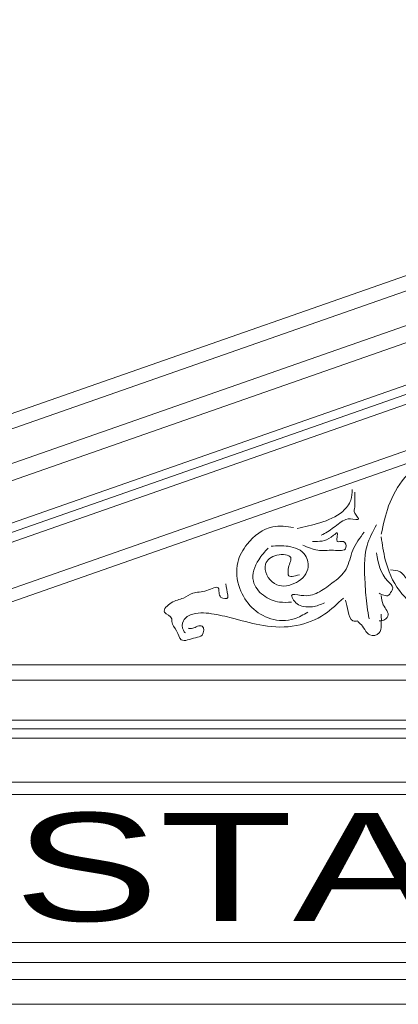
# Model space of a CAD drawing. Extents: x 0 to 286551, y -50 to 581131.
# Tile 194 of 207: x 268717 to 269943, y 567610 to 570800. Entities that reach past the tile are written whole.
import ezdxf
from ezdxf.enums import TextEntityAlignment as Align

# ---------------------------------------------------------------- set-up
doc = ezdxf.new("R2010")
doc.units = 0
doc.header["$MEASUREMENT"] = 0
doc.layers.add('0.15 GRIJS', color=252, linetype='CONTINUOUS', lineweight=15)

msp = doc.modelspace()

# ---------------------------------------------------------------- linework, layer by layer
at = {"layer": '0.15 GRIJS'}
msp.add_line((267380.2, 568710.2), (272336.5, 570444.3), dxfattribs=at)
for points in [[(266706.9, 568830.2), (272336.5, 570799.9)], [(266740.6, 568791.9), (272336.5, 570749.8)], [(266826.9, 568710.2), (272336.5, 570637.9)], [(266986.6, 568710.2), (272336.5, 570582.1)], [(267465, 568710.2), (272336.5, 570414.7)], [(267555.9, 568710.2), (272336.5, 570382.9)], [(272336.5, 570232.5), (267985.8, 568710.2)], [(272336.5, 570190.1), (268107, 568710.2)], [(266866.9, 568660.2), (272336.5, 568660.2)], [(267091.9, 568502.2), (277576.1, 568502.2)], [(267121.9, 568472.2), (277546.1, 568472.2)], [(276626.9, 568330.2), (268046.1, 568330.2)], [(276626.9, 568290.2), (268046.1, 568290.2)], [(272336.5, 567810.2), (267086.9, 567810.2)], [(272336.5, 567745.2), (267086.9, 567745.2)], [(272336.5, 567690.2), (267128.5, 567690.2)], [(272336.5, 567610.2), (267136.9, 567610.2)]]:
    msp.add_lwpolyline(points, dxfattribs=at)
msp.add_lwpolyline([(272336.5, 568710.2), (266826.9, 568710.2), (266826.9, 568690.2, -0.414214), (266856.9, 568660.2), (266866.9, 568660.2), (266866.9, 568530.2), (272336.5, 568530.2)], format="xyb", dxfattribs=at)
for points, knots in [([(270053.9, 569391.4), (270019.6, 569372.5), (269961.8, 569323.4), (269908.4, 569229.8), (269894.7, 569164.3), (269888.2, 569133.4)], [73.651986, 73.651986, 73.651986, 73.651986, 117.274259, 156.651966, 191.992207, 191.992207, 191.992207, 191.992207]), ([(269615.9, 569151.8), (269640.5, 569157.3), (269691.9, 569168.7), (269756.5, 569194.3), (269792.6, 569239.3), (269793.5, 569266.3), (269793.9, 569278)], [0, 0, 0, 0, 28.385672, 59.172567, 76.089332, 88.964388, 88.964388, 88.964388, 88.964388]), ([(269802.5, 569269.5), (269802.3, 569260), (269801.9, 569243.9), (269804, 569220.7), (269796.3, 569201), (269822.2, 569179.3), (269795.4, 569181.9), (269776.3, 569185.1), (269746, 569164.3), (269721.9, 569144.8), (269700.7, 569133.2), (269693.9, 569129.5)], [0, 0, 0, 0, 10.672492, 18.143172, 25.613636, 34.218914, 37.421855, 49.166079, 57.773056, 76.139065, 84.746042, 84.746042, 84.746042, 84.746042]), ([(269650.2, 568880.7), (269636.1, 568872.3), (269600, 568850.8), (269529.4, 568851.8), (269465.2, 568892.5), (269422.8, 568958.2), (269414.6, 569038), (269456.1, 569112.8), (269524.5, 569166.4), (269581.5, 569158.4), (269604.4, 569155.1)], [0, 0, 0, 0, 18.206201, 46.705795, 73.376036, 100.473029, 132.311197, 157.147572, 194.611509, 219.866962, 219.866962, 219.866962, 219.866962]), ([(269833.2, 569139.9), (269819, 569121.2), (269791.6, 569085.3), (269781.5, 569015.8), (269731.6, 568976), (269682.7, 568940.4), (269644, 568929.2), (269590.5, 568943.7), (269605.5, 568916.7), (269619, 568902.3), (269642.8, 568897.4), (269672.1, 568896.9), (269691.8, 568905.5), (269704.7, 568911.2)], [0, 0, 0, 0, 25.972991, 50.174719, 74.352811, 94.90147, 115.517258, 126.917032, 133.116391, 141.175728, 150.459648, 158.602481, 174.051472, 174.051472, 174.051472, 174.051472]), ([(269872.9, 569163.9), (269861.1, 569141.8), (269829.7, 569083.4), (269834.9, 568989), (269839.7, 568910.2), (269846.6, 568872), (269849, 568858.9)], [0, 0, 0, 0, 27.688538, 73.335431, 101.928504, 116.782094, 116.782094, 116.782094, 116.782094]), ([(269633.9, 569098.1), (269650.4, 569090.6), (269683.2, 569075.7), (269725, 569084.3), (269781.5, 569075.3), (269769.7, 569117.5), (269734.5, 569098.4), (269753.3, 569148.5), (269717.1, 569111.7), (269692.3, 569109.4), (269668.2, 569109.5), (269665.4, 569109.5)], [0, 0, 0, 0, 19.246558, 38.464205, 53.750407, 61.878746, 69.352488, 80.024765, 85.362108, 108.994582, 112.197523, 112.197523, 112.197523, 112.197523]), ([(269888.2, 569124.6), (269891.7, 569099.8), (269900.2, 569038.7), (269938.4, 568947.1), (270012.4, 568886.6), (270072.2, 568854.7), (270104.6, 568846.3), (270114.8, 568843.6)], [0, 0, 0, 0, 28.102527, 69.264373, 107.329053, 132.818039, 144.673621, 144.673621, 144.673621, 144.673621]), ([(269521.6, 569087.6), (269510.8, 569076), (269483.9, 569047.2), (269461.6, 568983.6), (269503.9, 568930.7), (269552.6, 568910.5), (269584.7, 568912.5), (269597.9, 568913.3)], [0, 0, 0, 0, 17.928264, 44.697764, 65.69805, 86.867704, 101.524738, 101.524738, 101.524738, 101.524738]), ([(269531.6, 569094), (269549.8, 569095.4), (269588.5, 569098.4), (269646.7, 569076.1), (269657.8, 569010.5), (269609, 568966.3), (269534.9, 568958.8), (269497, 569034.9), (269544.7, 569070.7), (269609.9, 569066.7), (269585.2, 569028.7), (269587.3, 569011), (269585, 568990.4), (269606.3, 568996.7), (269623.8, 569001.9)], [0, 0, 0, 0, 20.654241, 43.968131, 60.939952, 85.285975, 108.890731, 134.848279, 152.356819, 169.334857, 183.411586, 187.344261, 190.293606, 204.062994, 204.062994, 204.062994, 204.062994]), ([(269872.9, 569072.4), (269878.5, 569040), (269885.6, 568999), (269930.7, 568962.6), (269919.4, 568945.7), (269912.5, 568932), (269895.6, 568934.6), (269886.4, 568939.2), (269881.6, 568941.7)], [0, 0, 0, 0, 36.882337, 46.819146, 53.018306, 57.088757, 62.788484, 68.989534, 68.989534, 68.989534, 68.989534]), ([(269918.7, 569017.9), (269929.7, 569017), (269948.3, 569015.5), (269961.7, 569000.7), (269970.9, 568986.2), (269982.8, 568998), (269984.5, 569012), (269997.2, 569025.3), (269995.7, 569036.6), (269995, 569041.9)], [0, 0, 0, 0, 11.658671, 19.717935, 23.171872, 27.242772, 33.442131, 40.005097, 45.702674, 45.702674, 45.702674, 45.702674]), ([(269262.3, 568828.4), (269267.6, 568827.8), (269278.6, 568826.6), (269291.2, 568836), (269315.8, 568838.8), (269313, 568800.9), (269278.7, 568798.9), (269237.4, 568777.6), (269228, 568823.1), (269207.7, 568840.9), (269212.7, 568867.8), (269169.4, 568877.7), (269210.8, 568918.9), (269244.7, 568921.8), (269281.3, 568948.1), (269316.6, 568942.6), (269370.1, 568974.3), (269356.4, 568924.4), (269392.6, 568922.4), (269389.3, 568946.6), (269386.6, 568960.4), (269384.3, 568972.1)], [0, 0, 0, 0, 5.700047, 11.900802, 17.600849, 28.18228, 36.951869, 54.225152, 66.244036, 78.985505, 82.241263, 94.344193, 108.349914, 124.075106, 136.81979, 154.226481, 168.447124, 180.298796, 188.441629, 190.883448, 204.934605, 204.934605, 204.934605, 204.934605]), ([(269765.7, 568926.4), (269746.3, 568907.7), (269703.1, 568866.1), (269611.5, 568829.6), (269509.6, 568832.1), (269422.9, 568857.5), (269347.6, 568875.4), (269288.1, 568882.7), (269242.7, 568858.3), (269242.1, 568826.4), (269251.2, 568815.9), (269253.6, 568813.1)], [0, 0, 0, 0, 30.024008, 66.916655, 106.816022, 141.970947, 167.848666, 193.905155, 207.912846, 219.308217, 223.378668, 223.378668, 223.378668, 223.378668]), ([(269772.7, 568919.9), (269775.5, 568908.4), (269780.8, 568886.6), (269788.6, 568849.2), (269806.4, 568851.6), (269811.9, 568852.4)], [0, 0, 0, 0, 14.215609, 26.957077, 32.656804, 32.656804, 32.656804, 32.656804]), ([(269888.2, 568935.1), (269889, 568924.9), (269890.8, 568901.5), (269917.9, 568875.8), (269902.6, 568856.7), (269891.6, 568851.9), (269883.8, 568852.3), (269881.6, 568852.4)], [0, 0, 0, 0, 11.654256, 26.619494, 30.689945, 36.890994, 39.33378, 39.33378, 39.33378, 39.33378]), ([(269888.2, 568874.1), (269888.5, 568862.1), (269888.9, 568842), (269886.1, 568807.9), (269855.9, 568801.3), (269837.9, 568816.3), (269829.5, 568834.7), (269817.4, 568845.4), (269811.9, 568850.2)], [0, 0, 0, 0, 13.83719, 23.117992, 34.776351, 38.847251, 48.78406, 56.843397, 56.843397, 56.843397, 56.843397])]:
    msp.add_open_spline(points, degree=3, knots=knots, dxfattribs=at)

# ---------------------------------------------------------------- texts
at = {"layer": '0.15 GRIJS', "width": 1.386667}
msp.add_text('STADSGEHOORZAAL', height=350, dxfattribs=at).set_placement((268696.9, 567880.2), (275976.9, 567880.2), align=Align.FIT)

doc.saveas('drawing.dxf')
